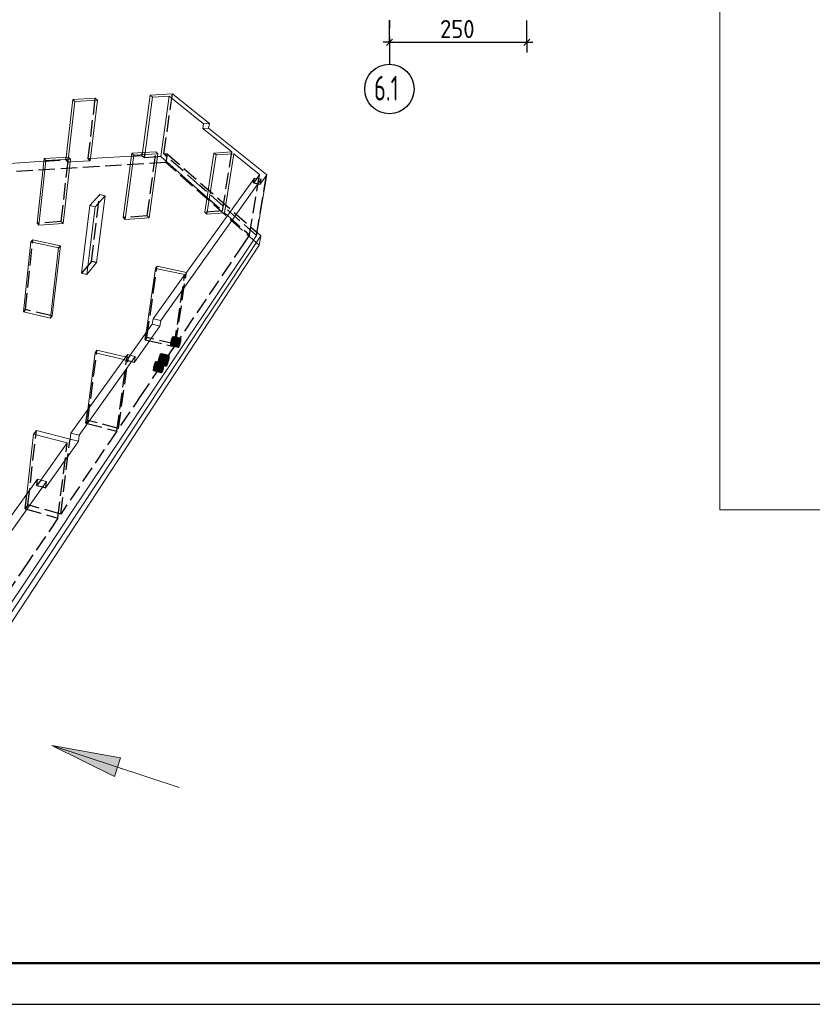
# Model space of a CAD drawing. Header units: millimetres. Extents: x 0 to 59400, y 0 to 42000.
# Tile 2 of 35: x 13972 to 23595, y 0 to 11947. Entities that reach past the tile are written whole.
import ezdxf

# ---------------------------------------------------------------- set-up
doc = ezdxf.new("R2010")
doc.units = ezdxf.units.MM
doc.linetypes.add('______2', pattern=[270, 200, -70])
doc.linetypes.add('______5', pattern=[1100, 800, -100, 100, -100])
for name, color, linetype, lineweight in [('Standard', 7, 'Continuous', 25), ('Позиционная метка линия выноска', 7, 'Continuous', 13), ('Примечания', 7, 'Continuous', 13)]:
    doc.layers.add(name, color=color, linetype=linetype, lineweight=lineweight)
doc.layers.add('Оси', color=7, linetype='______5')
doc.styles.add('ISOCPEUR', font='txt')

msp = doc.modelspace()

# ---------------------------------------------------------------- hatches: boundary and pattern name
at = {"layer": 'Позиционная метка линия выноска', "linetype": 'Continuous', "lineweight": 13, "transparency": 33554687}
msp.add_hatch(color=7, dxfattribs=at).paths.add_polyline_path([(15123, 2764), (14363, 3140), (15198, 2992)], flags=16)

# ---------------------------------------------------------------- linework, layer by layer
at = {"layer": 'Standard', "color": 7, "linetype": 'Continuous', "lineweight": -3, "transparency": 33554687}
for p, q in [((18461, 11673), (18461, 11939)), ((20128, 11673), (20128, 11939)), ((18461, 11673), (18461, 11798)), ((20128, 11673), (20128, 11798)), ((18461, 11673), (18386, 11673)), ((18461, 11673), (18461, 11548)), ((18461, 11673), (20128, 11673)), ((20128, 11673), (20128, 11548)), ((20128, 11673), (20203, 11673))]:
    msp.add_line(p, q, dxfattribs=at)
at = {"layer": 'Standard', "color": 7, "linetype": 'Continuous', "lineweight": 25, "transparency": 33554687}
for p, q in [((18424, 11635), (18499, 11710)), ((20091, 11635), (20166, 11710))]:
    msp.add_line(p, q, dxfattribs=at)
at = {"layer": 'Standard', "color": 7, "linetype": 'Continuous', "lineweight": 18, "transparency": 33554687}
for p, q in [((14890, 10995), (14617, 10979)), ((14917, 10970), (14890, 10995)), ((15462, 10334), (15556, 11032)), ((15494, 10336), (15585, 11008)), ((15826, 11047), (15556, 11032)), ((15556, 11032), (15585, 11008)), ((15585, 11008), (15788, 11019)), ((15686, 10288), (15788, 11019)), ((15788, 11019), (16205, 10683)), ((15855, 11023), (15826, 11047)), ((16275, 10687), (15855, 11023)), ((14536, 10277), (14617, 10979)), ((14565, 10279), (14643, 10955)), ((14617, 10979), (14643, 10955)), ((14643, 10955), (14917, 10970)), ((14828, 10236), (14917, 10970)), ((16196, 10627), (16205, 10683)), ((16205, 10683), (16275, 10687)), ((16266, 10631), (16275, 10687)), ((16266, 10631), (16196, 10627)), ((16196, 10627), (16547, 10343)), ((16971, 10063), (16266, 10631)), ((14566, 10279), (14269, 10261)), ((14589, 10256), (14566, 10279)), ((14832, 10263), (15329, 10293)), ((15230, 9547), (15333, 10326)), ((15254, 9523), (15358, 10303)), ((15626, 10344), (15333, 10326)), ((15333, 10326), (15358, 10303)), ((15358, 10303), (15651, 10321)), ((15543, 9542), (15651, 10321)), ((15651, 10321), (15626, 10344)), ((15646, 10286), (15686, 10288)), ((15686, 10288), (16092, 9929)), ((16220, 9612), (16330, 10329)), ((16246, 9589), (16357, 10307)), ((16547, 10343), (16330, 10329)), ((16330, 10329), (16357, 10307)), ((16357, 10307), (16574, 10320)), ((16460, 9603), (16574, 10320)), ((16574, 10320), (16884, 10069)), ((13855, 10204), (14265, 10229)), ((14184, 9478), (14269, 10261)), ((14205, 9454), (14291, 10238)), ((14269, 10261), (14291, 10238)), ((14291, 10238), (14589, 10256)), ((14498, 9473), (14589, 10256)), ((14585, 10221), (14828, 10236)), ((16848, 9329), (16971, 10063)), ((16884, 10069), (16850, 10020)), ((16893, 9951), (16971, 10063)), ((16902, 10011), (15685, 8297)), ((15996, 8880), (16821, 10026)), ((16092, 9929), (16248, 9791)), ((16821, 10026), (16902, 10011)), ((16893, 9951), (16902, 10011)), ((14944, 9824), (14824, 9691)), ((14889, 9678), (15008, 9811)), ((14905, 8999), (15008, 9811)), ((15008, 9811), (14944, 9824)), ((14724, 8870), (14824, 9691)), ((14787, 8857), (14889, 9678)), ((14824, 9691), (14889, 9678)), ((16220, 9612), (16246, 9589)), ((16246, 9589), (16460, 9603)), ((16460, 9603), (16495, 9572)), ((14184, 9478), (14205, 9454)), ((14205, 9454), (14498, 9473)), ((15230, 9547), (15254, 9523)), ((15254, 9523), (15543, 9542)), ((16899, 9326), (11837, 1689)), ((16769, 9211), (16848, 9329)), ((16854, 9365), (16899, 9326)), ((16899, 9326), (16880, 9212)), ((11826, 1524), (16880, 9212)), ((14018, 8403), (14109, 9251)), ((14132, 9276), (14109, 9251)), ((14109, 9251), (14445, 9180)), ((14467, 9205), (14132, 9276)), ((14368, 8354), (14467, 9205)), ((14445, 9180), (14467, 9205)), ((15553, 7391), (16769, 9211)), ((14346, 8327), (14445, 9180)), ((14787, 8857), (14905, 8999)), ((14724, 8870), (14787, 8857)), ((15509, 8150), (15620, 8930)), ((15591, 8318), (15977, 8854)), ((15640, 8956), (15620, 8930)), ((15620, 8930), (15977, 8854)), ((15996, 8880), (15640, 8956)), ((14018, 8403), (14346, 8327)), ((14346, 8327), (14368, 8354)), ((15581, 8251), (15313, 7877)), ((15581, 8251), (15591, 8318)), ((15675, 8229), (15581, 8251)), ((15685, 8297), (15591, 8318)), ((15675, 8229), (15685, 8297)), ((15366, 7793), (15675, 8229)), ((15897, 8008), (15896, 8003)), ((15898, 8014), (15897, 8008)), ((15917, 8003), (15897, 8008)), ((15900, 8020), (15898, 8014)), ((15918, 8009), (15898, 8013)), ((15920, 8014), (15899, 8019)), ((15901, 8026), (15900, 8020)), ((15902, 8032), (15901, 8026)), ((15922, 8020), (15901, 8025)), ((15904, 8037), (15902, 8032)), ((15923, 8026), (15902, 8031)), ((15906, 8043), (15904, 8037)), ((15924, 8032), (15904, 8037)), ((15926, 8038), (15905, 8042)), ((15907, 8049), (15906, 8043)), ((15909, 8054), (15907, 8049)), ((15927, 8043), (15907, 8048)), ((15911, 8059), (15909, 8054)), ((15927, 8049), (15909, 8053)), ((15913, 8063), (15911, 8059)), ((15911, 8058), (15928, 8054)), ((15915, 8068), (15913, 8063)), ((15913, 8063), (15929, 8059)), ((15914, 8067), (15929, 8064)), ((15916, 8071), (15915, 8068)), ((15918, 8075), (15916, 8071)), ((15916, 8071), (15929, 8068)), ((15917, 8003), (15918, 8009)), ((15920, 8077), (15918, 8075)), ((15918, 8074), (15929, 8071)), ((15918, 8009), (15920, 8014)), ((15921, 8079), (15920, 8077)), ((15920, 8077), (15929, 8075)), ((15920, 8014), (15922, 8020)), ((15923, 8081), (15921, 8079)), ((15921, 8079), (15929, 8077)), ((15922, 8020), (15923, 8026)), ((15924, 8082), (15923, 8081)), ((15923, 8081), (15928, 8079)), ((15923, 8026), (15924, 8032)), ((15925, 8082), (15924, 8082)), ((15924, 8082), (15927, 8081)), ((15924, 8032), (15926, 8038)), ((15927, 8082), (15925, 8082)), ((15925, 8082), (15927, 8082)), ((15926, 8038), (15927, 8043)), ((15927, 8081), (15927, 8082)), ((15928, 8079), (15927, 8081)), ((15927, 8049), (15928, 8054)), ((15927, 8043), (15927, 8049)), ((15929, 8077), (15928, 8079)), ((15928, 8054), (15929, 8059)), ((15929, 8075), (15929, 8077)), ((15929, 8071), (15929, 8075)), ((15929, 8068), (15929, 8071)), ((15929, 8064), (15929, 8068)), ((15929, 8059), (15929, 8064)), ((14798, 7216), (14887, 7906)), ((14910, 7937), (14887, 7906)), ((14887, 7906), (15235, 7824)), ((15258, 7855), (14910, 7937)), ((15896, 7998), (15895, 7993)), ((15895, 7993), (15895, 7988)), ((15911, 7988), (15895, 7992)), ((15895, 7988), (15895, 7984)), ((15909, 7984), (15895, 7988)), ((15895, 7984), (15895, 7980)), ((15908, 7981), (15895, 7984)), ((15895, 7980), (15895, 7977)), ((15906, 7977), (15895, 7980)), ((15895, 7977), (15895, 7974)), ((15904, 7975), (15895, 7977)), ((15895, 7974), (15896, 7972)), ((15903, 7972), (15895, 7974)), ((15896, 8003), (15896, 7998)), ((15915, 7998), (15896, 8002)), ((15913, 7993), (15896, 7997)), ((15896, 7972), (15897, 7971)), ((15901, 7971), (15896, 7972)), ((15897, 7971), (15898, 7970)), ((15900, 7970), (15897, 7971)), ((15898, 7970), (15899, 7970)), ((15899, 7970), (15900, 7970)), ((15900, 7970), (15901, 7971)), ((15901, 7971), (15903, 7972)), ((15903, 7972), (15904, 7975)), ((15904, 7975), (15906, 7977)), ((15906, 7977), (15908, 7981)), ((15908, 7981), (15909, 7984)), ((15909, 7984), (15911, 7988)), ((15911, 7988), (15913, 7993)), ((15913, 7993), (15915, 7998)), ((15915, 7998), (15917, 8003)), ((15279, 7885), (14592, 6931)), ((14696, 6905), (15376, 7862)), ((15376, 7862), (15279, 7885)), ((15366, 7793), (15376, 7862)), ((15711, 7767), (15709, 7763)), ((15712, 7770), (15711, 7767)), ((15711, 7767), (15724, 7764)), ((15714, 7773), (15712, 7770)), ((15713, 7771), (15724, 7768)), ((15716, 7775), (15714, 7773)), ((15714, 7773), (15724, 7771)), ((15717, 7777), (15716, 7775)), ((15716, 7776), (15724, 7774)), ((15719, 7778), (15717, 7777)), ((15718, 7777), (15723, 7776)), ((15720, 7778), (15719, 7778)), ((15719, 7778), (15722, 7777)), ((15721, 7778), (15720, 7778)), ((15722, 7777), (15721, 7778)), ((15723, 7776), (15722, 7777)), ((15724, 7774), (15723, 7776)), ((15724, 7771), (15724, 7774)), ((15724, 7768), (15724, 7771)), ((15724, 7764), (15724, 7768)), ((15747, 7776), (15746, 7770)), ((15746, 7770), (15746, 7765)), ((15766, 7766), (15746, 7770)), ((15748, 7782), (15747, 7776)), ((15768, 7771), (15747, 7776)), ((15749, 7788), (15748, 7782)), ((15770, 7777), (15748, 7782)), ((15750, 7795), (15749, 7788)), ((15772, 7783), (15749, 7789)), ((15751, 7802), (15750, 7795)), ((15774, 7790), (15750, 7796)), ((15753, 7809), (15751, 7802)), ((15776, 7797), (15751, 7802)), ((15755, 7816), (15753, 7809)), ((15778, 7803), (15753, 7809)), ((15756, 7823), (15755, 7816)), ((15780, 7810), (15755, 7816)), ((15758, 7829), (15756, 7823)), ((15781, 7817), (15757, 7823)), ((15760, 7836), (15758, 7829)), ((15783, 7824), (15759, 7830)), ((15763, 7842), (15760, 7836)), ((15784, 7831), (15761, 7836)), ((15765, 7848), (15763, 7842)), ((15785, 7837), (15763, 7842)), ((15763, 7761), (15766, 7766)), ((15767, 7854), (15765, 7848)), ((15765, 7848), (15786, 7843)), ((15766, 7766), (15768, 7771)), ((15769, 7859), (15767, 7854)), ((15767, 7854), (15786, 7849)), ((15768, 7771), (15770, 7777)), ((15771, 7863), (15769, 7859)), ((15769, 7859), (15787, 7855)), ((15770, 7777), (15772, 7783)), ((15773, 7867), (15771, 7863)), ((15771, 7863), (15787, 7859)), ((15772, 7783), (15774, 7790)), ((15775, 7870), (15773, 7867)), ((15773, 7867), (15787, 7864)), ((15774, 7790), (15776, 7797)), ((15777, 7873), (15775, 7870)), ((15775, 7870), (15787, 7867)), ((15776, 7797), (15778, 7803)), ((15779, 7874), (15777, 7873)), ((15777, 7873), (15786, 7871)), ((15778, 7803), (15780, 7810)), ((15781, 7876), (15779, 7874)), ((15779, 7874), (15785, 7873)), ((15780, 7810), (15781, 7817)), ((15782, 7876), (15781, 7876)), ((15781, 7876), (15785, 7875)), ((15781, 7817), (15783, 7824)), ((15783, 7876), (15782, 7876)), ((15785, 7875), (15783, 7876)), ((15783, 7824), (15784, 7831)), ((15784, 7831), (15785, 7837)), ((15785, 7873), (15785, 7875)), ((15786, 7871), (15785, 7873)), ((15785, 7837), (15786, 7843)), ((15787, 7867), (15786, 7871)), ((15786, 7849), (15787, 7855)), ((15786, 7843), (15786, 7849)), ((15787, 7864), (15787, 7867)), ((15787, 7859), (15787, 7864)), ((15787, 7855), (15787, 7859)), ((15689, 7686), (15688, 7682)), ((15688, 7682), (15688, 7677)), ((15702, 7675), (15688, 7678)), ((15688, 7677), (15688, 7674)), ((15688, 7674), (15689, 7670)), ((15700, 7671), (15688, 7674)), ((15690, 7697), (15689, 7691)), ((15708, 7688), (15689, 7692)), ((15689, 7691), (15689, 7686)), ((15706, 7683), (15689, 7687)), ((15704, 7679), (15689, 7682)), ((15699, 7669), (15689, 7671)), ((15689, 7670), (15689, 7668)), ((15689, 7668), (15690, 7666)), ((15697, 7666), (15689, 7668)), ((15691, 7702), (15690, 7697)), ((15710, 7693), (15690, 7697)), ((15690, 7666), (15691, 7664)), ((15695, 7665), (15690, 7666)), ((15694, 7664), (15690, 7664)), ((15692, 7708), (15691, 7702)), ((15712, 7698), (15691, 7703)), ((15691, 7664), (15692, 7663)), ((15693, 7663), (15691, 7663)), ((15693, 7714), (15692, 7708)), ((15713, 7704), (15692, 7709)), ((15692, 7663), (15693, 7663)), ((15695, 7720), (15693, 7714)), ((15715, 7710), (15693, 7715)), ((15693, 7663), (15694, 7664)), ((15694, 7664), (15695, 7665)), ((15696, 7726), (15695, 7720)), ((15717, 7716), (15695, 7721)), ((15695, 7665), (15697, 7666)), ((15698, 7732), (15696, 7726)), ((15718, 7722), (15696, 7727)), ((15697, 7666), (15699, 7669)), ((15699, 7738), (15698, 7732)), ((15720, 7728), (15698, 7733)), ((15701, 7744), (15699, 7738)), ((15699, 7669), (15700, 7671)), ((15721, 7734), (15700, 7739)), ((15700, 7671), (15702, 7675)), ((15703, 7749), (15701, 7744)), ((15722, 7739), (15702, 7744)), ((15702, 7675), (15704, 7679)), ((15705, 7754), (15703, 7749)), ((15723, 7745), (15703, 7750)), ((15704, 7679), (15706, 7683)), ((15707, 7759), (15705, 7754)), ((15705, 7755), (15723, 7750)), ((15706, 7683), (15708, 7688)), ((15709, 7763), (15707, 7759)), ((15707, 7759), (15724, 7755)), ((15708, 7688), (15710, 7693)), ((15709, 7764), (15724, 7760)), ((15710, 7693), (15712, 7698)), ((15712, 7698), (15713, 7704)), ((15713, 7704), (15715, 7710)), ((15715, 7710), (15717, 7716)), ((15717, 7716), (15718, 7722)), ((15718, 7722), (15720, 7728)), ((15720, 7728), (15721, 7734)), ((15721, 7734), (15722, 7739)), ((15722, 7739), (15723, 7745)), ((15723, 7750), (15724, 7755)), ((15723, 7745), (15723, 7750)), ((15724, 7760), (15724, 7764)), ((15724, 7755), (15724, 7760)), ((15746, 7765), (15746, 7760)), ((15763, 7761), (15746, 7765)), ((15746, 7760), (15746, 7755)), ((15761, 7756), (15746, 7760)), ((15759, 7753), (15746, 7756)), ((15746, 7755), (15746, 7752)), ((15746, 7752), (15746, 7749)), ((15757, 7749), (15746, 7752)), ((15746, 7749), (15747, 7746)), ((15755, 7747), (15746, 7749)), ((15747, 7746), (15748, 7745)), ((15754, 7745), (15747, 7746)), ((15748, 7745), (15749, 7744)), ((15752, 7744), (15748, 7745)), ((15750, 7743), (15749, 7744)), ((15749, 7744), (15750, 7743)), ((15750, 7743), (15752, 7744)), ((15752, 7744), (15754, 7745)), ((15754, 7745), (15755, 7747)), ((15755, 7747), (15757, 7749)), ((15757, 7749), (15759, 7753)), ((15759, 7753), (15761, 7756)), ((15761, 7756), (15763, 7761)), ((15245, 6931), (15553, 7391)), ((14175, 6964), (14140, 6918)), ((14583, 6858), (14175, 6964)), ((14570, 5921), (15245, 6931)), ((14583, 6858), (14592, 6931)), ((14592, 6931), (14696, 6905)), ((14057, 6188), (14140, 6918)), ((14140, 6918), (14550, 6812)), ((14550, 6812), (14227, 6361)), ((14686, 6831), (14583, 6858)), ((14653, 6785), (14686, 6831)), ((14686, 6831), (14696, 6905)), ((14287, 6266), (14653, 6785)), ((11804, 3060), (14189, 6371)), ((14296, 6342), (11931, 3014)), ((14189, 6371), (14296, 6342)), ((14287, 6266), (14296, 6342)), ((14175, 5329), (14537, 5871)), ((14537, 5871), (14570, 5921)), ((11851, 1851), (14175, 5329))]:
    msp.add_line(p, q, dxfattribs=at)
at = {"layer": 'Standard', "color": 7, "linetype": 'Continuous', "lineweight": 25, "transparency": 33554687}
msp.add_lwpolyline([(0, 0), (59400, 0), (59400, 42000), (0, 42000), (0, 0)], close=True, dxfattribs=at)
at = {"layer": 'Standard', "color": 7, "linetype": 'Continuous', "lineweight": 50, "transparency": 33554687}
msp.add_lwpolyline([(2000, 41500), (58900, 41500), (58900, 500), (2000, 500), (2000, 41500)], close=True, dxfattribs=at)
at = {"layer": 'Standard', "color": 7, "linetype": 'Continuous', "lineweight": 13, "transparency": 33554687}
for points in [[(58900, 41500), (2000, 41500), (2000, 500), (58900, 500), (58900, 41500)], [(22473, 6000), (58900, 6000), (58900, 31723), (22473, 31723), (22473, 6000)], [(2000, 29183), (2000, 500), (24244, 500), (24244, 29183), (2000, 29183)]]:
    msp.add_lwpolyline(points, dxfattribs=at)
at = {"layer": 'Оси', "color": 8, "linetype": '______5', "lineweight": -3, "transparency": 33554687}
msp.add_line((18461, 13941), (18461, 11406), dxfattribs=at)
at = {"layer": 'Оси', "color": 7, "linetype": 'Continuous', "lineweight": -3, "transparency": 33554687}
msp.add_circle((18461, 11106), 300, dxfattribs=at)
at = {"layer": 'Позиционная метка линия выноска', "color": 7, "linetype": 'Continuous', "lineweight": 13, "transparency": 33554687}
for p, q in [((14363, 3140), (15910, 2631)), ((14363, 3140), (14363, 3140)), ((14363, 3140), (14363, 3140)), ((14363, 3140), (14363, 3140)), ((14363, 3140), (15198, 2992)), ((15123, 2764), (14363, 3140)), ((15198, 2992), (15123, 2764)), ((15161, 2878), (15218, 2859))]:
    msp.add_line(p, q, dxfattribs=at)
at = {"layer": 'Примечания', "color": 7, "linetype": '______2', "lineweight": -3, "transparency": 33554687}
for p, q in [((14802, 10261), (14890, 10995)), ((15723, 10318), (15826, 11047)), ((14476, 9497), (14566, 10279)), ((14532, 10245), (14536, 10277)), ((14558, 10219), (14565, 10279)), ((15329, 10293), (15457, 10301)), ((15457, 10301), (15462, 10334)), ((15457, 10301), (15486, 10276)), ((15486, 10276), (15494, 10336)), ((15486, 10276), (15646, 10286)), ((15519, 9566), (15626, 10344)), ((15723, 10318), (15763, 10320)), ((15752, 10292), (15723, 10318)), ((15763, 10320), (15748, 10215)), ((16161, 9933), (15752, 10292)), ((15763, 10320), (16854, 9365)), ((16434, 9626), (16547, 10343)), ((15748, 10215), (11781, 9971)), ((14265, 10229), (14532, 10245)), ((14532, 10245), (14558, 10219)), ((14558, 10219), (14585, 10221)), ((14802, 10261), (14832, 10263)), ((14828, 10236), (14802, 10261)), ((16880, 9212), (15748, 10215)), ((16762, 9335), (16884, 10069)), ((16762, 9335), (16884, 10069)), ((16848, 9329), (16971, 10063)), ((16848, 9329), (16161, 9933)), ((16811, 9966), (16821, 10026)), ((16850, 10020), (16811, 9966)), ((16811, 9966), (16893, 9951)), ((14843, 9012), (14944, 9824)), ((16248, 9791), (16434, 9626)), ((15519, 9566), (15230, 9547)), ((15543, 9542), (15519, 9566)), ((16434, 9626), (16220, 9612)), ((16495, 9572), (16762, 9335)), ((14476, 9497), (14184, 9478)), ((14498, 9473), (14476, 9497)), ((16762, 9335), (16689, 9227)), ((14041, 8429), (14132, 9276)), ((16689, 9227), (15865, 8009)), ((14843, 9012), (14724, 8870)), ((14905, 8999), (14843, 9012)), ((15516, 8089), (15640, 8956)), ((15846, 7981), (15977, 8854)), ((15865, 8009), (15996, 8880)), ((14041, 8429), (14018, 8403)), ((14368, 8354), (14041, 8429)), ((15497, 8062), (15509, 8150)), ((15516, 8089), (15497, 8062)), ((15497, 8062), (15846, 7981)), ((15865, 8009), (15516, 8089)), ((15806, 8013), (15807, 8018)), ((15806, 8009), (15806, 8013)), ((15895, 7993), (15806, 8013)), ((15806, 8004), (15806, 8009)), ((15895, 7988), (15806, 8009)), ((15807, 8018), (15808, 8023)), ((15896, 7998), (15807, 8018)), ((15808, 8023), (15809, 8029)), ((15808, 8023), (15896, 8003)), ((15809, 8029), (15810, 8034)), ((15809, 8029), (15897, 8008)), ((15810, 8034), (15811, 8040)), ((15810, 8034), (15898, 8014)), ((15811, 8040), (15812, 8046)), ((15811, 8040), (15900, 8020)), ((15812, 8046), (15814, 8052)), ((15812, 8046), (15901, 8026)), ((15814, 8052), (15815, 8058)), ((15814, 8052), (15902, 8032)), ((15815, 8058), (15817, 8064)), ((15815, 8058), (15904, 8037)), ((15817, 8064), (15819, 8069)), ((15817, 8064), (15906, 8043)), ((15819, 8069), (15820, 8074)), ((15819, 8069), (15907, 8049)), ((15821, 8005), (15819, 8001)), ((15820, 8074), (15822, 8079)), ((15820, 8074), (15909, 8054)), ((15823, 8009), (15821, 8005)), ((15895, 7988), (15821, 8005)), ((15822, 8079), (15824, 8084)), ((15822, 8079), (15911, 8059)), ((15825, 8013), (15823, 8009)), ((15895, 7992), (15823, 8009)), ((15824, 8084), (15826, 8088)), ((15824, 8084), (15913, 8063)), ((15826, 8018), (15825, 8013)), ((15896, 7997), (15825, 8013)), ((15826, 8088), (15828, 8092)), ((15826, 8088), (15915, 8068)), ((15828, 8024), (15826, 8018)), ((15896, 8002), (15826, 8018)), ((15828, 8092), (15829, 8095)), ((15828, 8092), (15916, 8071)), ((15830, 8029), (15828, 8024)), ((15897, 8008), (15828, 8024)), ((15829, 8095), (15831, 8098)), ((15829, 8095), (15918, 8075)), ((15831, 8035), (15830, 8029)), ((15898, 8013), (15830, 8029)), ((15831, 8098), (15833, 8100)), ((15831, 8098), (15920, 8077)), ((15833, 8040), (15831, 8035)), ((15899, 8019), (15831, 8035)), ((15833, 8100), (15834, 8101)), ((15833, 8100), (15921, 8079)), ((15834, 8046), (15833, 8040)), ((15901, 8025), (15833, 8040)), ((15834, 8101), (15835, 8102)), ((15834, 8101), (15923, 8081)), ((15836, 8052), (15834, 8046)), ((15902, 8031), (15834, 8046)), ((15835, 8102), (15837, 8102)), ((15835, 8102), (15924, 8082)), ((15837, 8058), (15836, 8052)), ((15904, 8037), (15836, 8052)), ((15837, 8102), (15838, 8102)), ((15837, 8102), (15925, 8082)), ((15838, 8064), (15837, 8058)), ((15905, 8042), (15837, 8058)), ((15838, 8102), (15839, 8101)), ((15838, 8102), (15925, 8082)), ((15839, 8069), (15838, 8064)), ((15907, 8048), (15838, 8064)), ((15839, 8101), (15840, 8100)), ((15839, 8101), (15924, 8082)), ((15840, 8074), (15839, 8069)), ((15909, 8053), (15839, 8069)), ((15840, 8100), (15840, 8098)), ((15840, 8100), (15923, 8081)), ((15840, 8098), (15841, 8095)), ((15840, 8098), (15921, 8079)), ((15841, 8084), (15840, 8079)), ((15840, 8079), (15840, 8074)), ((15840, 8079), (15913, 8063)), ((15840, 8074), (15911, 8058)), ((15841, 8095), (15841, 8092)), ((15841, 8095), (15920, 8077)), ((15841, 8092), (15841, 8088)), ((15841, 8092), (15918, 8074)), ((15841, 8088), (15841, 8084)), ((15841, 8088), (15916, 8071)), ((15841, 8084), (15914, 8067)), ((14800, 7083), (14910, 7937)), ((15846, 7981), (15461, 7413)), ((15681, 7884), (15683, 7888)), ((15683, 7888), (15685, 7891)), ((15683, 7888), (15773, 7867)), ((15685, 7891), (15687, 7894)), ((15685, 7891), (15775, 7870)), ((15687, 7894), (15689, 7895)), ((15687, 7894), (15777, 7873)), ((15689, 7895), (15690, 7897)), ((15689, 7895), (15779, 7874)), ((15690, 7897), (15692, 7897)), ((15690, 7897), (15781, 7876)), ((15692, 7897), (15782, 7876)), ((15693, 7897), (15694, 7896)), ((15694, 7896), (15695, 7894)), ((15694, 7896), (15781, 7876)), ((15695, 7894), (15696, 7892)), ((15695, 7894), (15779, 7874)), ((15696, 7892), (15697, 7888)), ((15696, 7892), (15777, 7873)), ((15697, 7888), (15697, 7885)), ((15697, 7888), (15775, 7870)), ((15806, 8001), (15806, 8004)), ((15895, 7984), (15806, 8004)), ((15806, 7998), (15806, 8001)), ((15895, 7980), (15806, 8001)), ((15807, 7995), (15806, 7998)), ((15895, 7977), (15806, 7998)), ((15807, 7993), (15807, 7995)), ((15895, 7974), (15807, 7995)), ((15808, 7991), (15807, 7993)), ((15896, 7972), (15807, 7993)), ((15809, 7990), (15808, 7991)), ((15897, 7971), (15808, 7991)), ((15810, 7990), (15809, 7990)), ((15898, 7970), (15809, 7990)), ((15811, 7990), (15810, 7990)), ((15899, 7970), (15810, 7990)), ((15813, 7991), (15811, 7990)), ((15897, 7971), (15811, 7990)), ((15814, 7993), (15813, 7991)), ((15896, 7972), (15813, 7991)), ((15816, 7995), (15814, 7993)), ((15895, 7974), (15814, 7993)), ((15817, 7998), (15816, 7995)), ((15895, 7977), (15816, 7995)), ((15819, 8001), (15817, 7998)), ((15895, 7980), (15817, 7998)), ((15895, 7984), (15819, 8001)), ((15151, 6955), (15279, 7885)), ((15151, 6955), (15269, 7816)), ((15151, 6955), (15269, 7816)), ((15173, 6988), (15292, 7847)), ((15235, 7824), (15269, 7816)), ((15292, 7847), (15258, 7855)), ((15269, 7816), (15332, 7801)), ((15313, 7877), (15292, 7847)), ((15332, 7801), (15366, 7793)), ((15610, 7765), (15612, 7770)), ((15612, 7770), (15614, 7775)), ((15612, 7770), (15703, 7749)), ((15614, 7775), (15616, 7780)), ((15614, 7775), (15705, 7754)), ((15616, 7780), (15618, 7785)), ((15616, 7780), (15707, 7759)), ((15618, 7785), (15620, 7788)), ((15618, 7785), (15709, 7763)), ((15620, 7788), (15622, 7792)), ((15620, 7788), (15711, 7767)), ((15622, 7792), (15623, 7795)), ((15622, 7792), (15712, 7770)), ((15623, 7795), (15625, 7797)), ((15623, 7795), (15714, 7773)), ((15625, 7797), (15627, 7798)), ((15625, 7797), (15716, 7775)), ((15627, 7798), (15628, 7799)), ((15627, 7798), (15717, 7777)), ((15628, 7799), (15629, 7800)), ((15628, 7799), (15719, 7778)), ((15629, 7800), (15631, 7800)), ((15629, 7800), (15720, 7778)), ((15631, 7800), (15632, 7799)), ((15631, 7800), (15721, 7778)), ((15632, 7766), (15631, 7761)), ((15632, 7799), (15632, 7797)), ((15632, 7799), (15719, 7778)), ((15632, 7797), (15633, 7795)), ((15632, 7797), (15718, 7777)), ((15633, 7772), (15632, 7766)), ((15703, 7750), (15632, 7766)), ((15633, 7795), (15634, 7792)), ((15633, 7795), (15716, 7776)), ((15634, 7781), (15633, 7777)), ((15633, 7777), (15633, 7772)), ((15633, 7777), (15707, 7759)), ((15633, 7772), (15705, 7755)), ((15634, 7792), (15634, 7789)), ((15634, 7792), (15714, 7773)), ((15634, 7789), (15634, 7786)), ((15634, 7789), (15713, 7771)), ((15634, 7786), (15634, 7781)), ((15634, 7786), (15711, 7767)), ((15634, 7781), (15709, 7764)), ((15655, 7781), (15656, 7786)), ((15655, 7777), (15655, 7781)), ((15746, 7760), (15655, 7781)), ((15656, 7773), (15655, 7777)), ((15746, 7755), (15655, 7777)), ((15656, 7791), (15657, 7797)), ((15656, 7786), (15656, 7791)), ((15746, 7770), (15656, 7791)), ((15746, 7765), (15656, 7786)), ((15656, 7770), (15656, 7773)), ((15746, 7752), (15656, 7773)), ((15657, 7767), (15656, 7770)), ((15746, 7749), (15656, 7770)), ((15657, 7803), (15658, 7810)), ((15657, 7797), (15657, 7803)), ((15657, 7803), (15748, 7782)), ((15747, 7776), (15657, 7797)), ((15658, 7766), (15657, 7767)), ((15747, 7746), (15657, 7767)), ((15658, 7810), (15660, 7816)), ((15658, 7810), (15749, 7788)), ((15659, 7765), (15658, 7766)), ((15748, 7745), (15658, 7766)), ((15660, 7816), (15661, 7823)), ((15660, 7816), (15750, 7795)), ((15661, 7823), (15663, 7830)), ((15661, 7823), (15751, 7802)), ((15664, 7766), (15662, 7765)), ((15663, 7830), (15664, 7837)), ((15663, 7830), (15753, 7809)), ((15664, 7837), (15666, 7844)), ((15664, 7837), (15755, 7816)), ((15665, 7768), (15664, 7766)), ((15747, 7746), (15664, 7766)), ((15667, 7771), (15665, 7768)), ((15746, 7749), (15665, 7768)), ((15666, 7844), (15668, 7851)), ((15666, 7844), (15756, 7823)), ((15669, 7774), (15667, 7771)), ((15746, 7752), (15667, 7771)), ((15668, 7851), (15670, 7857)), ((15668, 7851), (15758, 7829)), ((15671, 7778), (15669, 7774)), ((15746, 7756), (15669, 7774)), ((15670, 7857), (15672, 7863)), ((15670, 7857), (15760, 7836)), ((15674, 7782), (15671, 7778)), ((15746, 7760), (15671, 7778)), ((15672, 7863), (15674, 7869)), ((15672, 7863), (15763, 7842)), ((15674, 7869), (15677, 7875)), ((15674, 7869), (15765, 7848)), ((15676, 7787), (15674, 7782)), ((15746, 7765), (15674, 7782)), ((15678, 7792), (15676, 7787)), ((15746, 7770), (15676, 7787)), ((15677, 7875), (15679, 7880)), ((15677, 7875), (15767, 7854)), ((15680, 7798), (15678, 7792)), ((15747, 7776), (15678, 7792)), ((15679, 7880), (15681, 7884)), ((15679, 7880), (15769, 7859)), ((15682, 7805), (15680, 7798)), ((15748, 7782), (15680, 7798)), ((15681, 7884), (15771, 7863)), ((15684, 7811), (15682, 7805)), ((15749, 7789), (15682, 7805)), ((15686, 7818), (15684, 7811)), ((15750, 7796), (15684, 7811)), ((15688, 7825), (15686, 7818)), ((15751, 7802), (15686, 7818)), ((15690, 7831), (15688, 7825)), ((15753, 7809), (15688, 7825)), ((15691, 7838), (15690, 7831)), ((15755, 7816), (15690, 7831)), ((15693, 7845), (15691, 7838)), ((15757, 7823), (15691, 7838)), ((15694, 7852), (15693, 7845)), ((15759, 7830), (15693, 7845)), ((15695, 7858), (15694, 7852)), ((15761, 7836), (15694, 7852)), ((15696, 7864), (15695, 7858)), ((15763, 7842), (15695, 7858)), ((15697, 7876), (15696, 7870)), ((15696, 7870), (15696, 7864)), ((15696, 7870), (15767, 7854)), ((15696, 7864), (15765, 7848)), ((15697, 7885), (15697, 7880)), ((15697, 7885), (15773, 7867)), ((15697, 7880), (15697, 7876)), ((15697, 7880), (15771, 7863)), ((15697, 7876), (15769, 7859)), ((15598, 7708), (15599, 7713)), ((15598, 7703), (15598, 7708)), ((15689, 7686), (15598, 7708)), ((15598, 7699), (15598, 7703)), ((15688, 7682), (15598, 7703)), ((15598, 7695), (15598, 7699)), ((15688, 7677), (15598, 7699)), ((15598, 7692), (15598, 7695)), ((15688, 7674), (15598, 7695)), ((15598, 7689), (15598, 7692)), ((15689, 7670), (15598, 7692)), ((15599, 7687), (15598, 7689)), ((15689, 7668), (15598, 7689)), ((15599, 7718), (15600, 7724)), ((15599, 7713), (15599, 7718)), ((15599, 7718), (15690, 7697)), ((15689, 7691), (15599, 7713)), ((15600, 7686), (15599, 7687)), ((15690, 7666), (15599, 7687)), ((15600, 7724), (15601, 7729)), ((15600, 7724), (15691, 7702)), ((15601, 7685), (15600, 7686)), ((15691, 7664), (15600, 7686)), ((15601, 7729), (15602, 7735)), ((15601, 7729), (15692, 7708)), ((15602, 7685), (15601, 7685)), ((15692, 7663), (15601, 7685)), ((15602, 7735), (15604, 7741)), ((15602, 7735), (15693, 7714)), ((15603, 7685), (15602, 7685)), ((15691, 7663), (15602, 7685)), ((15605, 7686), (15603, 7685)), ((15690, 7664), (15603, 7685)), ((15604, 7741), (15605, 7747)), ((15604, 7741), (15695, 7720)), ((15605, 7747), (15607, 7753)), ((15605, 7747), (15696, 7726)), ((15606, 7688), (15605, 7686)), ((15690, 7666), (15605, 7686)), ((15608, 7690), (15606, 7688)), ((15689, 7668), (15606, 7688)), ((15607, 7753), (15609, 7759)), ((15607, 7753), (15698, 7732)), ((15610, 7693), (15608, 7690)), ((15689, 7671), (15608, 7690)), ((15609, 7759), (15610, 7765)), ((15609, 7759), (15699, 7738)), ((15610, 7765), (15701, 7744)), ((15612, 7696), (15610, 7693)), ((15688, 7674), (15610, 7693)), ((15614, 7700), (15612, 7696)), ((15688, 7678), (15612, 7696)), ((15616, 7704), (15614, 7700)), ((15689, 7682), (15614, 7700)), ((15617, 7709), (15616, 7704)), ((15689, 7687), (15616, 7704)), ((15619, 7714), (15617, 7709)), ((15689, 7692), (15617, 7709)), ((15621, 7720), (15619, 7714)), ((15690, 7697), (15619, 7714)), ((15623, 7725), (15621, 7720)), ((15691, 7703), (15621, 7720)), ((15625, 7731), (15623, 7725)), ((15692, 7709), (15623, 7725)), ((15626, 7737), (15625, 7731)), ((15693, 7715), (15625, 7731)), ((15628, 7743), (15626, 7737)), ((15695, 7721), (15626, 7737)), ((15629, 7749), (15628, 7743)), ((15696, 7727), (15628, 7743)), ((15630, 7755), (15629, 7749)), ((15698, 7733), (15629, 7749)), ((15631, 7761), (15630, 7755)), ((15700, 7739), (15630, 7755)), ((15702, 7744), (15631, 7761)), ((15660, 7765), (15659, 7765)), ((15749, 7744), (15659, 7765)), ((15662, 7765), (15660, 7765)), ((15749, 7744), (15660, 7765)), ((15748, 7745), (15662, 7765)), ((15461, 7413), (15173, 6988)), ((14776, 7050), (14798, 7216)), ((14800, 7083), (14776, 7050)), ((14776, 7050), (15151, 6955)), ((15173, 6988), (14800, 7083)), ((14071, 6060), (14175, 6964)), ((15151, 6955), (14470, 5949)), ((14436, 5900), (14550, 6812)), ((14470, 5949), (14583, 6858)), ((14180, 6296), (14189, 6371)), ((14227, 6361), (14180, 6296)), ((14180, 6296), (14249, 6277)), ((14249, 6277), (14287, 6266)), ((14037, 6012), (14057, 6188)), ((14071, 6060), (14037, 6012)), ((14037, 6012), (14436, 5900)), ((14470, 5949), (14071, 6060)), ((14436, 5900), (14070, 5359)), ((14070, 5359), (11728, 1899))]:
    msp.add_line(p, q, dxfattribs=at)

# ---------------------------------------------------------------- texts
at = {"layer": 'Standard', "color": 7, "linetype": 'Continuous', "lineweight": 25, "transparency": 33554687, "insert": (19075, 11723), "char_height": 220, "width": 561.99, "attachment_point": 7, "style": 'ISOCPEUR'}
msp.add_mtext('\\W0.91;250', dxfattribs=at)
at = {"layer": 'Оси', "color": 7, "linetype": 'Continuous', "lineweight": 25, "transparency": 33554687, "insert": (18274, 10966), "char_height": 300, "width": 473.38, "attachment_point": 7, "style": 'ISOCPEUR'}
msp.add_mtext('\\W0.66;6.1', dxfattribs=at)

doc.saveas('drawing.dxf')
